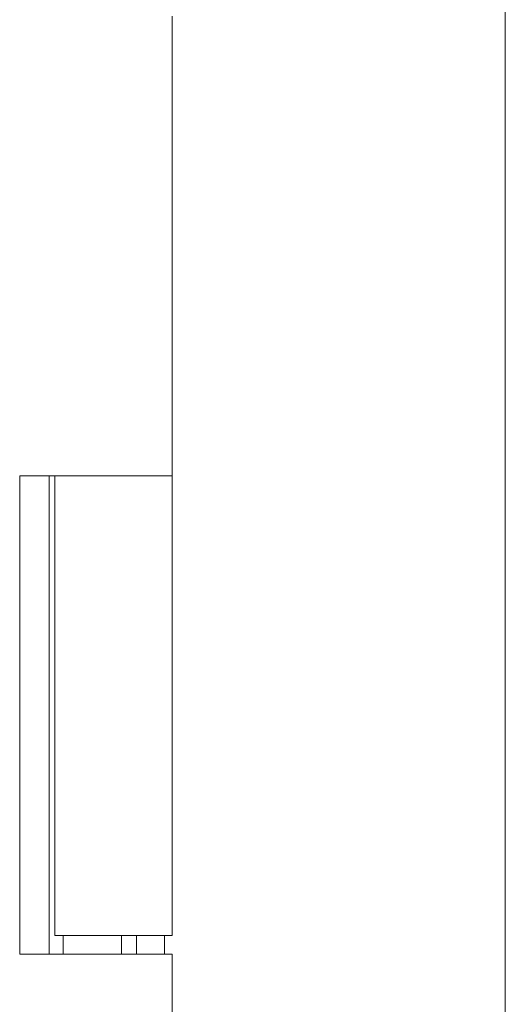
# Model space of a CAD drawing. Header units: inches. Extents: x 14 to 423, y 12 to 263.
# Tile 24 of 124: x 40.04 to 41.07, y 161.36 to 163.46. Entities that reach past the tile are written whole.
import ezdxf

# ---------------------------------------------------------------- set-up
doc = ezdxf.new("R2010")
doc.units = ezdxf.units.IN
doc.header["$LTSCALE"] = 26
doc.header["$MEASUREMENT"] = 0
doc.layers.add('Dimension (ANSI)', color=7, linetype='Continuous', lineweight=5)
doc.layers.add('Visible (ANSI)', color=7, linetype='Continuous', lineweight=5)
doc.styles.add('ROMANS', font='romans.shx')
doc.dimstyles.new('Default (ANSI)', dxfattribs={"dimscale": 26, "dimtxt": 0.08, "dimasz": 0.098425, "dimexe": 0.125, "dimexo": 0.0625, "dimgap": 0.031496, "dimtad": 0, "dimtih": 1, "dimtoh": 1, "dimrnd": 1e-08, "dimzin": 0, "dimdsep": 46, "dimtxsty": 'ROMANS', "dimcen": 0.09, "dimdle": 0.393701, "dimclrd": 256, "dimclre": 256, "dimclrt": 256, "dimadec": 0, "dimazin": 0, "dimtfac": 1.25, "dimtofl": 0, "dimtmove": 0, "dimatfit": 3, "dimfxl": 1, "dimtolj": 1, "dimtzin": 0, "dimlwd": -1, "dimlwe": -1, "dimarcsym": 0})

# ---------------------------------------------------------------- blocks, each defined once
blk = doc.blocks.new('*D14')
at = {"layer": 'Defpoints', "color": 0, "transparency": 16777216}
for p in [(40.3619, 198.4826), (40.3619, 130.4826), (53.2627, 130.4826)]:
    blk.add_point(p, dxfattribs=at)
at = {"layer": 'Dimension (ANSI)', "transparency": 16777216}
for p, q in [((41.9869, 198.4826), (56.5127, 198.4826)), ((53.2627, 195.9236), (53.2627, 169.8082)), ((53.2627, 133.0417), (53.2627, 159.1571)), ((41.9869, 130.4826), (56.5127, 130.4826))]:
    blk.add_line(p, q, dxfattribs=at)
for points in [[(52.8362, 195.9236), (53.6892, 195.9236), (53.2627, 198.4826)], [(52.8362, 133.0417), (53.6892, 133.0417), (53.2627, 130.4826)]]:
    blk.add_solid(points, dxfattribs=at)
at = {"layer": 'Dimension (ANSI)', "transparency": 16777216, "insert": (53.2627, 164.4826), "char_height": 2.08, "attachment_point": 5, "style": 'ROMANS'}
blk.add_mtext('\\A1;68.00{\\PCONT.\\PHINGE}', dxfattribs=at)

msp = doc.modelspace()

# ---------------------------------------------------------------- linework, layer by layer
at = {"layer": 'Visible (ANSI)'}
for p, q in [((41.0723, 199.4514), (41.0723, 129.5138)), ((40.3619, 163.4626), (40.3619, 162.4826)), ((40.0371, 161.4626), (40.0371, 162.4826)), ((40.0373, 162.4826), (40.0371, 162.4826)), ((40.0373, 162.4826), (40.1153, 162.4826)), ((40.0998, 161.4626), (40.0998, 162.4826)), ((40.1119, 162.4826), (40.1119, 161.5026)), ((40.3619, 162.4826), (40.1153, 162.4826)), ((40.1153, 162.4826), (40.3619, 162.4826)), ((40.3619, 162.4826), (40.3619, 161.5026)), ((40.3619, 161.5026), (40.1119, 161.5026)), ((40.1298, 161.5026), (40.1298, 161.4626)), ((40.2543, 161.5026), (40.2543, 161.4626)), ((40.286, 161.4626), (40.286, 161.5026)), ((40.3458, 161.5026), (40.3458, 161.4626)), ((40.0371, 161.4626), (40.0373, 161.4626)), ((40.1153, 161.4626), (40.0373, 161.4626)), ((40.1153, 161.4626), (40.3619, 161.4626)), ((40.3619, 161.4626), (40.3619, 160.4826))]:
    msp.add_line(p, q, dxfattribs=at)

# ---------------------------------------------------------------- dimensions: what is measured, and where the dimension line sits
at = {"layer": 'Dimension (ANSI)'}
dim = msp.add_linear_dim(base=(53.2627, 130.4826), p1=(40.3619, 198.4826), p2=(40.3619, 130.4826), angle=90, text='<>{\\PCONT.\\PHINGE}', dimstyle='Default (ANSI)', override={"dimdec": 2, "dimtp": 0, "dimtm": 0, "dimtdec": 2, "dimatfit": 1}, dxfattribs=at)
dim.commit()
dim.dimension.update_dxf_attribs({"geometry": '*D14', "text_midpoint": (53.2627, 164.4826), "dimtype": 160})

doc.saveas('drawing.dxf')
